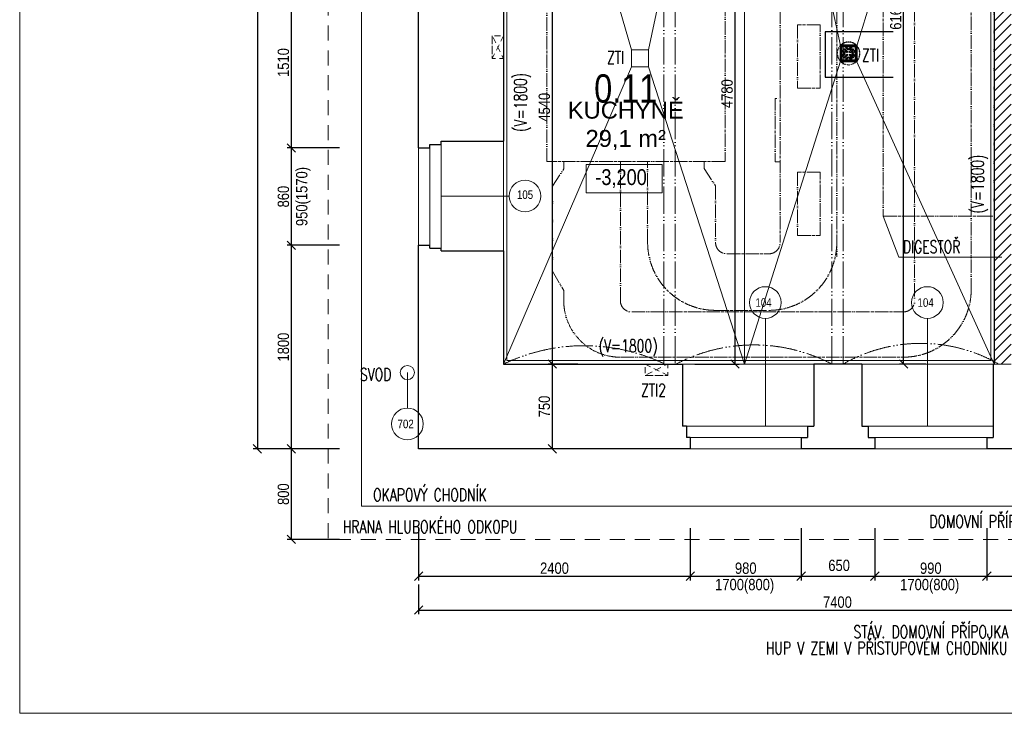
# Model space of a CAD drawing. Header units: millimetres. Extents: x -300958 to -108039, y 30118 to 292543.
# Tile 43 of 256: x -299733 to -291033, y 112682 to 118814. Entities that reach past the tile are written whole.
import ezdxf
from ezdxf.enums import TextEntityAlignment as Align

# ---------------------------------------------------------------- set-up
doc = ezdxf.new("R2010")
doc.units = ezdxf.units.MM
doc.header["$MEASUREMENT"] = 0
for name, pattern in [('ACAD_ISO05W100', [33, 24, -3, 0, -3, 0, -3]), ('DGN Style 2', [879.857395, 527.914437, -351.942958]), ('HUSTI__TEEKOVANA', [0.1, 0, -0.1])]:
    doc.linetypes.add(name, pattern=pattern)
doc.layers.get('0').update_dxf_attribs({"lineweight": 13})
doc.layers.get('Defpoints').update_dxf_attribs({"color": 3, "lineweight": 13})
doc.layers.add('10', color=7, linetype='Continuous')
doc.layers.add('TS_voda', color=5, linetype='Continuous')
for name, color, linetype, lineweight in [('dims', 7, 'Continuous', 9), ('GOZ TECHNOLOGIE', 5, 'Continuous', 9), ('Materiály', 1, 'Continuous', 13), ('navrh', 1, 'Continuous', 9), ('obklad', 8, 'Continuous', 5), ('popis', 7, 'Continuous', 9), ('PSV', 7, 'Continuous', 13), ('RAMECEK', 7, 'Continuous', 0), ('tenka', 7, 'Continuous', 13), ('texts', 3, 'Continuous', 30), ('TS-zařízení', 191, 'Continuous', 25), ('výškové kóty', 7, 'Continuous', 13), ('walls', 7, 'Continuous', 13), ('zařizovací předměty', 7, 'Continuous', 9)]:
    doc.layers.add(name, color=color, linetype=linetype, lineweight=lineweight)
doc.layers.get('GOZ TECHNOLOGIE').off()
doc.styles.add('GENERATED_STYLE_8', font='arial.ttf')
doc.styles.get("Standard").update_dxf_attribs({"font": 'txt.shx'})
doc.styles.add('STYLE-0', font='ARIALN.TTF')
doc.styles.add('Style-Arial', font='arial.ttf')
doc.dimstyles.new('arch', dxfattribs={"dimscale": 50, "dimtxt": 2.5, "dimasz": 2.5, "dimexe": 1.25, "dimexo": 0.9, "dimtad": 1, "dimdec": 0, "dimtxsty": 'STYLE-0', "dimblk": 'ARCHTICK', "dimcen": 2.5, "dimadec": 0, "dimazin": 0, "dimtfac": 1, "dimtdec": 0, "dimtmove": 2, "dimatfit": 3, "dimldrblk": 'ARCHTICK', "dimfxl": 0, "dimarcsym": 0})

# ---------------------------------------------------------------- blocks, each defined once
blk = doc.blocks.new('_ArchTick')
at = {"color": 0, "linetype": 'ByBlock', "flags": 128}
blk.add_lwpolyline([(-0.5, -0.5), (0.5, 0.5)], dxfattribs=at)
blk = doc.blocks.new('*D1960')
at = {"layer": 'Defpoints', "color": 0, "linetype": 'Continuous'}
for p in [(-295457.6, 120310), (-295457.6, 115770), (-295027.2, 115770)]:
    blk.add_point(p, dxfattribs=at)
at = {"layer": 'dims', "color": 0, "linetype": 'Continuous', "lineweight": -2}
for p, q in [((-295382.6, 120310), (-294989.7, 120310)), ((-295027.2, 120310), (-295027.2, 115770)), ((-295382.6, 115770), (-294989.7, 115770))]:
    blk.add_line(p, q, dxfattribs=at)
at = {"layer": 'dims', "color": 0, "linetype": 'Continuous', "lineweight": -2, "xscale": 75, "yscale": 75, "zscale": 75}
for p, rotation in [((-295027.2, 120310), 90), ((-295027.2, 115770), 270)]:
    blk.add_blockref('_ArchTick', p, dxfattribs=dict(at, rotation=rotation))
at = {"layer": 'dims', "color": 0, "linetype": 'Continuous', "insert": (-295097, 118040), "char_height": 100, "attachment_point": 5, "rotation": 90, "style": 'STYLE-0'}
blk.add_mtext('4540', dxfattribs=at)
blk = doc.blocks.new('*D1964')
at = {"layer": 'Defpoints', "color": 0, "linetype": 'Continuous'}
for p in [(-294725.5, 115770), (-295027.2, 115020), (-294725.5, 115020)]:
    blk.add_point(p, dxfattribs=at)
at = {"layer": 'dims', "color": 0, "linetype": 'Continuous', "lineweight": -2}
for p, q in [((-294800.5, 115770), (-295064.7, 115770)), ((-295027.2, 115770), (-295027.2, 115020)), ((-294800.5, 115020), (-295064.7, 115020))]:
    blk.add_line(p, q, dxfattribs=at)
at = {"layer": 'dims', "color": 0, "linetype": 'Continuous', "lineweight": -2, "xscale": 75, "yscale": 75, "zscale": 75}
for p, rotation in [((-295027.2, 115770), 90), ((-295027.2, 115020), 270)]:
    blk.add_blockref('_ArchTick', p, dxfattribs=dict(at, rotation=rotation))
at = {"layer": 'dims', "color": 0, "linetype": 'Continuous', "insert": (-295097, 115395), "char_height": 100, "attachment_point": 5, "rotation": 90, "style": 'STYLE-0'}
blk.add_mtext('750', dxfattribs=at)
blk = doc.blocks.new('*U49')
at = {"layer": 'RAMECEK', "linetype": 'Continuous', "lineweight": 0, "flags": 128}
blk.add_lwpolyline([(-15750, -11137.5), (15750, -11137.5), (15750, 11137.5), (-15750, 11137.5)], close=True, dxfattribs=at)
blk = doc.blocks.new('*D1965')
at = {"layer": 'Defpoints', "color": 0, "linetype": 'Continuous'}
for p in [(-296207.6, 114395), (-293807.6, 114395), (-293807.6, 113895)]:
    blk.add_point(p, dxfattribs=at)
at = {"layer": 'dims', "color": 0, "linetype": 'Continuous', "lineweight": -2}
for p, q in [((-296207.6, 114320), (-296207.6, 113857.5)), ((-293807.6, 114320), (-293807.6, 113857.5)), ((-296207.6, 113895), (-293807.6, 113895))]:
    blk.add_line(p, q, dxfattribs=at)
at = {"layer": 'dims', "color": 0, "linetype": 'Continuous', "lineweight": -2, "xscale": 75, "yscale": 75, "zscale": 75, "rotation": 180}
blk.add_blockref('_ArchTick', (-296207.6, 113895), dxfattribs=at)
at = {"layer": 'dims', "color": 0, "linetype": 'Continuous', "lineweight": -2, "xscale": 75, "yscale": 75, "zscale": 75}
blk.add_blockref('_ArchTick', (-293807.6, 113895), dxfattribs=at)
at = {"layer": 'dims', "color": 0, "linetype": 'Continuous', "insert": (-295007.6, 113964.8), "char_height": 100, "attachment_point": 5, "style": 'STYLE-0'}
blk.add_mtext('2400', dxfattribs=at)
blk = doc.blocks.new('*D1966')
at = {"layer": 'Defpoints', "color": 0, "linetype": 'Continuous'}
for p in [(-293807.6, 114395), (-292827.6, 114395), (-292827.6, 113895)]:
    blk.add_point(p, dxfattribs=at)
at = {"layer": 'dims', "color": 0, "linetype": 'Continuous', "lineweight": -2}
for p, q in [((-293807.6, 114320), (-293807.6, 113857.5)), ((-292827.6, 114320), (-292827.6, 113857.5)), ((-293807.6, 113895), (-292827.6, 113895))]:
    blk.add_line(p, q, dxfattribs=at)
at = {"layer": 'dims', "color": 0, "linetype": 'Continuous', "lineweight": -2, "xscale": 75, "yscale": 75, "zscale": 75, "rotation": 180}
blk.add_blockref('_ArchTick', (-293807.6, 113895), dxfattribs=at)
at = {"layer": 'dims', "color": 0, "linetype": 'Continuous', "lineweight": -2, "xscale": 75, "yscale": 75, "zscale": 75}
blk.add_blockref('_ArchTick', (-292827.6, 113895), dxfattribs=at)
at = {"layer": 'dims', "color": 0, "linetype": 'Continuous', "insert": (-293317.6, 113964.8), "char_height": 100, "attachment_point": 5, "style": 'STYLE-0'}
blk.add_mtext('980', dxfattribs=at)
blk = doc.blocks.new('*D1967')
at = {"layer": 'Defpoints', "color": 0, "linetype": 'Continuous'}
for p in [(-292827.6, 114395), (-292177.6, 114395), (-292177.6, 113895)]:
    blk.add_point(p, dxfattribs=at)
at = {"layer": 'dims', "color": 0, "linetype": 'Continuous', "lineweight": -2}
for p, q in [((-292827.6, 114320), (-292827.6, 113857.5)), ((-292177.6, 114320), (-292177.6, 113857.5)), ((-292827.6, 113895), (-292177.6, 113895))]:
    blk.add_line(p, q, dxfattribs=at)
at = {"layer": 'dims', "color": 0, "linetype": 'Continuous', "lineweight": -2, "xscale": 75, "yscale": 75, "zscale": 75, "rotation": 180}
blk.add_blockref('_ArchTick', (-292827.6, 113895), dxfattribs=at)
at = {"layer": 'dims', "color": 0, "linetype": 'Continuous', "lineweight": -2, "xscale": 75, "yscale": 75, "zscale": 75}
blk.add_blockref('_ArchTick', (-292177.6, 113895), dxfattribs=at)
at = {"layer": 'dims', "color": 0, "linetype": 'Continuous', "insert": (-292492.9, 113989.7), "char_height": 100, "attachment_point": 5, "style": 'STYLE-0'}
blk.add_mtext('650', dxfattribs=at)
blk = doc.blocks.new('*D1968')
at = {"layer": 'Defpoints', "color": 0, "linetype": 'Continuous'}
for p in [(-292177.6, 114395), (-291187.6, 114395), (-291187.6, 113895)]:
    blk.add_point(p, dxfattribs=at)
at = {"layer": 'dims', "color": 0, "linetype": 'Continuous', "lineweight": -2}
for p, q in [((-292177.6, 114320), (-292177.6, 113857.5)), ((-291187.6, 114320), (-291187.6, 113857.5)), ((-292177.6, 113895), (-291187.6, 113895))]:
    blk.add_line(p, q, dxfattribs=at)
at = {"layer": 'dims', "color": 0, "linetype": 'Continuous', "lineweight": -2, "xscale": 75, "yscale": 75, "zscale": 75, "rotation": 180}
blk.add_blockref('_ArchTick', (-292177.6, 113895), dxfattribs=at)
at = {"layer": 'dims', "color": 0, "linetype": 'Continuous', "lineweight": -2, "xscale": 75, "yscale": 75, "zscale": 75}
blk.add_blockref('_ArchTick', (-291187.6, 113895), dxfattribs=at)
at = {"layer": 'dims', "color": 0, "linetype": 'Continuous', "insert": (-291682.6, 113964.8), "char_height": 100, "attachment_point": 5, "style": 'STYLE-0'}
blk.add_mtext('990', dxfattribs=at)
blk = doc.blocks.new('*D1969')
at = {"layer": 'Defpoints', "color": 0, "linetype": 'Continuous'}
for p in [(-291187.6, 114395), (-288807.6, 114395), (-288807.6, 113895)]:
    blk.add_point(p, dxfattribs=at)
at = {"layer": 'dims', "color": 0, "linetype": 'Continuous', "lineweight": -2}
for p, q in [((-291187.6, 114320), (-291187.6, 113857.5)), ((-288807.6, 114320), (-288807.6, 113857.5)), ((-291187.6, 113895), (-288807.6, 113895))]:
    blk.add_line(p, q, dxfattribs=at)
at = {"layer": 'dims', "color": 0, "linetype": 'Continuous', "lineweight": -2, "xscale": 75, "yscale": 75, "zscale": 75, "rotation": 180}
blk.add_blockref('_ArchTick', (-291187.6, 113895), dxfattribs=at)
at = {"layer": 'dims', "color": 0, "linetype": 'Continuous', "lineweight": -2, "xscale": 75, "yscale": 75, "zscale": 75}
blk.add_blockref('_ArchTick', (-288807.6, 113895), dxfattribs=at)
at = {"layer": 'dims', "color": 0, "linetype": 'Continuous', "insert": (-289997.6, 113964.8), "char_height": 100, "attachment_point": 5, "style": 'STYLE-0'}
blk.add_mtext('2380', dxfattribs=at)
blk = doc.blocks.new('*D1970')
at = {"layer": 'Defpoints', "color": 0, "linetype": 'Continuous'}
for p in [(-296207.6, 113895), (-288807.6, 113895), (-288807.6, 113595)]:
    blk.add_point(p, dxfattribs=at)
at = {"layer": 'dims', "color": 0, "linetype": 'Continuous', "lineweight": -2}
for p, q in [((-296207.6, 113820), (-296207.6, 113557.5)), ((-288807.6, 113820), (-288807.6, 113557.5)), ((-296207.6, 113595), (-288807.6, 113595))]:
    blk.add_line(p, q, dxfattribs=at)
at = {"layer": 'dims', "color": 0, "linetype": 'Continuous', "lineweight": -2, "xscale": 75, "yscale": 75, "zscale": 75, "rotation": 180}
blk.add_blockref('_ArchTick', (-296207.6, 113595), dxfattribs=at)
at = {"layer": 'dims', "color": 0, "linetype": 'Continuous', "lineweight": -2, "xscale": 75, "yscale": 75, "zscale": 75}
blk.add_blockref('_ArchTick', (-288807.6, 113595), dxfattribs=at)
at = {"layer": 'dims', "color": 0, "linetype": 'Continuous', "insert": (-292507.6, 113664.8), "char_height": 100, "attachment_point": 5, "style": 'STYLE-0'}
blk.add_mtext('7400', dxfattribs=at)
blk = doc.blocks.new('*D1992')
at = {"layer": 'Defpoints', "color": 0, "linetype": 'Continuous'}
for p in [(-296832.6, 119190), (-297332.6, 117680), (-296832.6, 117680)]:
    blk.add_point(p, dxfattribs=at)
at = {"layer": 'dims', "color": 0, "linetype": 'Continuous', "lineweight": -2}
for p, q in [((-296907.6, 119190), (-297370.1, 119190)), ((-297332.6, 119190), (-297332.6, 117680)), ((-296907.6, 117680), (-297370.1, 117680))]:
    blk.add_line(p, q, dxfattribs=at)
at = {"layer": 'dims', "color": 0, "linetype": 'Continuous', "lineweight": -2, "xscale": 75, "yscale": 75, "zscale": 75}
for p, rotation in [((-297332.6, 119190), 90), ((-297332.6, 117680), 270)]:
    blk.add_blockref('_ArchTick', p, dxfattribs=dict(at, rotation=rotation))
at = {"layer": 'dims', "color": 0, "linetype": 'Continuous', "insert": (-297402.4, 118435), "char_height": 100, "attachment_point": 5, "rotation": 90, "style": 'STYLE-0'}
blk.add_mtext('1510', dxfattribs=at)
blk = doc.blocks.new('*D1993')
at = {"layer": 'Defpoints', "color": 0, "linetype": 'Continuous'}
for p in [(-296832.6, 117680), (-297332.6, 116820), (-296832.6, 116820)]:
    blk.add_point(p, dxfattribs=at)
at = {"layer": 'dims', "color": 0, "linetype": 'Continuous', "lineweight": -2}
for p, q in [((-296907.6, 117680), (-297370.1, 117680)), ((-297332.6, 117680), (-297332.6, 116820)), ((-296907.6, 116820), (-297370.1, 116820))]:
    blk.add_line(p, q, dxfattribs=at)
at = {"layer": 'dims', "color": 0, "linetype": 'Continuous', "lineweight": -2, "xscale": 75, "yscale": 75, "zscale": 75}
for p, rotation in [((-297332.6, 117680), 90), ((-297332.6, 116820), 270)]:
    blk.add_blockref('_ArchTick', p, dxfattribs=dict(at, rotation=rotation))
at = {"layer": 'dims', "color": 0, "linetype": 'Continuous', "insert": (-297402.4, 117250), "char_height": 100, "attachment_point": 5, "rotation": 90, "style": 'STYLE-0'}
blk.add_mtext('860', dxfattribs=at)
blk = doc.blocks.new('*D1994')
at = {"layer": 'Defpoints', "color": 0, "linetype": 'Continuous'}
for p in [(-296832.6, 116820), (-297332.6, 115020), (-296832.6, 115020)]:
    blk.add_point(p, dxfattribs=at)
at = {"layer": 'dims', "color": 0, "linetype": 'Continuous', "lineweight": -2}
for p, q in [((-296907.6, 116820), (-297370.1, 116820)), ((-297332.6, 116820), (-297332.6, 115020)), ((-296907.6, 115020), (-297370.1, 115020))]:
    blk.add_line(p, q, dxfattribs=at)
at = {"layer": 'dims', "color": 0, "linetype": 'Continuous', "lineweight": -2, "xscale": 75, "yscale": 75, "zscale": 75}
for p, rotation in [((-297332.6, 116820), 90), ((-297332.6, 115020), 270)]:
    blk.add_blockref('_ArchTick', p, dxfattribs=dict(at, rotation=rotation))
at = {"layer": 'dims', "color": 0, "linetype": 'Continuous', "insert": (-297402.4, 115920), "char_height": 100, "attachment_point": 5, "rotation": 90, "style": 'STYLE-0'}
blk.add_mtext('1800', dxfattribs=at)
blk = doc.blocks.new('*D1995')
at = {"layer": 'Defpoints', "color": 0, "linetype": 'Continuous'}
for p in [(-296832.6, 132620), (-297632.6, 115020), (-296832.6, 115020)]:
    blk.add_point(p, dxfattribs=at)
at = {"layer": 'dims', "color": 0, "linetype": 'Continuous', "lineweight": -2}
for p, q in [((-296907.6, 132620), (-297670.1, 132620)), ((-297632.6, 132620), (-297632.6, 115020)), ((-296907.6, 115020), (-297670.1, 115020))]:
    blk.add_line(p, q, dxfattribs=at)
at = {"layer": 'dims', "color": 0, "linetype": 'Continuous', "lineweight": -2, "xscale": 75, "yscale": 75, "zscale": 75}
for p, rotation in [((-297632.6, 132620), 90), ((-297632.6, 115020), 270)]:
    blk.add_blockref('_ArchTick', p, dxfattribs=dict(at, rotation=rotation))
at = {"layer": 'dims', "color": 0, "linetype": 'Continuous', "insert": (-297702.4, 124110.1), "char_height": 100, "attachment_point": 5, "rotation": 90, "style": 'STYLE-0'}
blk.add_mtext('17600', dxfattribs=at)
blk = doc.blocks.new('*D1886')
at = {"layer": 'Defpoints', "color": 0, "linetype": 'Continuous'}
for p in [(-291922.6, 121935), (-291651.1, 121935), (-291651, 115770)]:
    blk.add_point(p, dxfattribs=at)
at = {"layer": 'dims', "color": 0, "linetype": 'Continuous', "lineweight": -2}
for p, q in [((-291726.1, 121935), (-291960.1, 121935)), ((-291922.6, 115770), (-291922.6, 121935)), ((-291726, 115770), (-291960.1, 115770))]:
    blk.add_line(p, q, dxfattribs=at)
at = {"layer": 'dims', "color": 0, "linetype": 'Continuous', "lineweight": -2, "xscale": 75, "yscale": 75, "zscale": 75}
for p, rotation in [((-291922.6, 121935), 90), ((-291922.6, 115770), 270)]:
    blk.add_blockref('_ArchTick', p, dxfattribs=dict(at, rotation=rotation))
at = {"layer": 'dims', "color": 0, "linetype": 'Continuous', "insert": (-291992.4, 118852.5), "char_height": 100, "attachment_point": 5, "rotation": 90, "style": 'STYLE-0'}
blk.add_mtext('6165', dxfattribs=at)
blk = doc.blocks.new('*D1908')
at = {"layer": 'Defpoints', "color": 0, "linetype": 'Continuous'}
for p in [(-293412.7, 120550), (-293257.6, 120550), (-293843.1, 115770)]:
    blk.add_point(p, dxfattribs=at)
at = {"layer": 'dims', "color": 0, "linetype": 'Continuous', "lineweight": -2}
for p, q in [((-293332.6, 120550), (-293450.2, 120550)), ((-293412.7, 115770), (-293412.7, 120550)), ((-293768.1, 115770), (-293375.2, 115770))]:
    blk.add_line(p, q, dxfattribs=at)
at = {"layer": 'dims', "color": 0, "linetype": 'Continuous', "lineweight": -2, "xscale": 75, "yscale": 75, "zscale": 75}
for p, rotation in [((-293412.7, 120550), 90), ((-293412.7, 115770), 270)]:
    blk.add_blockref('_ArchTick', p, dxfattribs=dict(at, rotation=rotation))
at = {"layer": 'dims', "color": 0, "linetype": 'Continuous', "insert": (-293482.5, 118160), "char_height": 100, "attachment_point": 5, "rotation": 90, "style": 'STYLE-0'}
blk.add_mtext('4780', dxfattribs=at)
blk = doc.blocks.new('*D1912')
at = {"layer": 'Defpoints', "color": 0, "linetype": 'Continuous'}
for p in [(-296832.6, 115020), (-297332.6, 114220), (-296832.6, 114220)]:
    blk.add_point(p, dxfattribs=at)
at = {"layer": 'dims', "color": 0, "linetype": 'Continuous', "lineweight": -2}
for p, q in [((-296907.6, 115020), (-297370.1, 115020)), ((-297332.6, 115020), (-297332.6, 114220)), ((-296907.6, 114220), (-297370.1, 114220))]:
    blk.add_line(p, q, dxfattribs=at)
at = {"layer": 'dims', "color": 0, "linetype": 'Continuous', "lineweight": -2, "xscale": 75, "yscale": 75, "zscale": 75}
for p, rotation in [((-297332.6, 115020), 90), ((-297332.6, 114220), 270)]:
    blk.add_blockref('_ArchTick', p, dxfattribs=dict(at, rotation=rotation))
at = {"layer": 'dims', "color": 0, "linetype": 'Continuous', "insert": (-297402.4, 114620), "char_height": 100, "attachment_point": 5, "rotation": 90, "style": 'STYLE-0'}
blk.add_mtext('800', dxfattribs=at)
blk = doc.blocks.new('vpusť')
at = {"layer": '10', "color": 5, "linetype": 'Continuous'}
for p, q in [((126, 136.1), (-14, 136.1)), ((-14, 136.1), (-14, -3.9)), ((116, 126.1), (-4, 126.1)), ((-4, 126.1), (-4, 6.1)), ((0.6, 91), (0.6, 91)), ((0.6, 91), (0.6, 91)), ((7.7, 91), (22.5, 76.2)), ((16.1, 106), (16.1, 106)), ((40, 75.1), (16.1, 99)), ((47, 82.2), (23.2, 106)), ((26, 96.1), (26, 96.1)), ((31.1, 120.8), (31.1, 120.8)), ((31.1, 113.7), (45.4, 99.4)), ((38.2, 120.8), (52.5, 106.5)), ((73.9, 121.6), (59.1, 106.8)), ((59.1, 99.7), (59.1, 99.7)), ((65, 82.2), (88.9, 106.1)), ((81, 114.5), (66.2, 99.7)), ((72.1, 75.1), (96, 99)), ((81, 121.6), (81, 121.6)), ((81, 121.6), (81, 121.6)), ((103.6, 91.1), (89.3, 76.8)), ((96, 106.1), (96, 106.1)), ((110.7, 91.1), (110.7, 91.1)), ((116, 6.1), (116, 126.1)), ((116, 126.1), (116, 126.1)), ((126, -3.9), (126, 136.1)), ((126, 136.1), (126, 136.1)), ((-4, 6.1), (116, 6.1)), ((0.6, 84), (15.4, 69.2)), ((0.6, 48.3), (15.4, 63.1)), ((0.6, 41.2), (0.6, 41.2)), ((0.6, 41.2), (0.6, 41.2)), ((7.7, 41.2), (22.5, 56)), ((40, 57.1), (16.1, 33.3)), ((16.1, 26.2), (16.1, 26.2)), ((22.5, 69.2), (22.5, 69.2)), ((22.5, 63.1), (22.5, 63.1)), ((47, 50.1), (23.2, 26.2)), ((31.1, 18.5), (45.4, 32.8)), ((31.1, 11.4), (31.1, 11.4)), ((38.2, 11.4), (52.5, 25.7)), ((47, 75.1), (47, 75.1)), ((47, 57.1), (47, 57.1)), ((52.5, 32.8), (52.5, 32.8)), ((59.1, 32.6), (59.1, 32.6)), ((73.9, 10.7), (59.1, 25.5)), ((65, 75.1), (65, 75.1)), ((65, 57.2), (65, 57.2)), ((65, 50.1), (88.9, 26.2)), ((80.9, 17.8), (66.1, 32.6)), ((72.1, 57.2), (95.9, 33.3)), ((80.9, 10.7), (80.9, 10.7)), ((80.9, 10.7), (80.9, 10.7)), ((89.3, 69.7), (89.3, 69.7)), ((103.6, 41.2), (89.3, 55.5)), ((95.9, 26.2), (95.9, 26.2)), ((110.7, 84), (96.4, 69.7)), ((110.7, 48.3), (96.4, 62.6)), ((110.7, 41.2), (110.7, 41.2)), ((-14, -3.9), (126, -3.9)), ((7.5, -5.1), (7.5, -5.1))]:
    blk.add_line(p, q, dxfattribs=at)
at = {"layer": '10', "color": 5, "linetype": 'HUSTI__TEEKOVANA'}
blk.add_circle((56, 66.1), 100, dxfattribs=at)
at = {"layer": '10', "color": 5, "linetype": 'Continuous'}
for centre, start, end in [((4.1, 87.5), 135, 225), ((4.1, 87.5), 45, 135), ((19.6, 102.5), 135, 225), ((19.6, 102.5), 45, 135), ((34.6, 117.3), 135, 225), ((34.6, 117.3), 45, 135), ((49, 103), 225, 315), ((49, 103), 315, 45), ((62.6, 103.2), 135, 225), ((62.6, 103.2), 225, 315), ((77.4, 118), 45, 135), ((77.4, 118), 315, 45), ((92.4, 102.5), 45, 135), ((92.4, 102.5), 315, 45), ((107.2, 87.5), 45, 135), ((107.2, 87.5), 315, 45), ((4.1, 44.7), 135, 225), ((4.1, 44.7), 225, 315), ((19.6, 29.7), 135, 225), ((18.9, 72.7), 225, 315), ((18.9, 59.5), 45, 135), ((19.6, 29.7), 225, 315), ((18.9, 72.7), 315, 45), ((18.9, 59.5), 315, 45), ((34.6, 15), 135, 225), ((34.6, 15), 225, 315), ((43.5, 78.6), 225, 315), ((43.5, 53.6), 45, 135), ((48.9, 29.3), 45, 135), ((43.5, 78.6), 315, 45), ((43.5, 53.6), 315, 45), ((48.9, 29.3), 315, 45), ((62.6, 29.1), 135, 225), ((62.6, 29.1), 45, 135), ((68.5, 53.6), 135, 225), ((68.6, 78.7), 135, 225), ((68.6, 78.7), 225, 315), ((68.5, 53.6), 45, 135), ((77.4, 14.2), 225, 315), ((77.4, 14.2), 315, 45), ((92.9, 73.2), 135, 225), ((92.9, 59.1), 135, 225), ((92.4, 29.7), 225, 315), ((92.9, 73.2), 225, 315), ((92.9, 59.1), 45, 135), ((92.4, 29.7), 315, 45), ((107.2, 44.7), 225, 315), ((107.2, 44.7), 315, 45)]:
    blk.add_arc(centre, 5, start, end, dxfattribs=at)
blk = doc.blocks.new('multifunkce')
at = {"layer": 'TS-zařízení'}
for p, q in [((-1180229.8, -452462.1), (-1179629.8, -452462.1)), ((-1179629.8, -452462.1), (-1179629.8, -452862.1)), ((-1179629.8, -452862.1), (-1180229.8, -452862.1))]:
    blk.add_line(p, q, dxfattribs=at)
at = {"layer": 'TS_voda'}
blk.add_blockref('vpusť', (-1179891.2, -452719.3), dxfattribs=at)

msp = doc.modelspace()

# ---------------------------------------------------------------- hatches: boundary and pattern name
at = {"layer": 'Materiály', "linetype": 'Continuous'}
h = msp.add_hatch(dxfattribs=at)
h.set_pattern_fill('ANSI31', color=256, scale=500, style=0)
h.set_pattern_definition([(45, (-63000, 0), (-44.194174, 44.194174), [])])
h.paths.add_polyline_path([(-291122.6, 115792, -0.008239), (-291082.7, 115770), (-290982.6, 115770), (-290972.6, 115792), (-290972.6, 118813), (-290982.6, 118835), (-290972.6, 118835), (-290972.6, 121185), (-290947.6, 121185), (-290947.6, 121285), (-290972.6, 121285), (-290972.6, 121435), (-291122.6, 121435)])

# ---------------------------------------------------------------- linework, layer by layer
at = {"layer": 'navrh', "linetype": 'Continuous'}
for p, q in [((-296712.6, 126140), (-296712.6, 114515)), ((-296007.6, 117710), (-296007.6, 116795)), ((-296107.6, 117680), (-296107.6, 116820)), ((-293842.6, 115220), (-292772.6, 115220)), ((-292235.1, 115220), (-291132.6, 115220)), ((-293807.6, 115120), (-292827.6, 115120)), ((-292177.6, 115120), (-291187.6, 115120)), ((-296712.6, 114515), (-288807.6, 114515))]:
    msp.add_line(p, q, dxfattribs=at)
at = {"layer": 'navrh', "linetype": 'Continuous', "lineweight": 30}
msp.add_line((-291122.6, 121435), (-291122.6, 115770), dxfattribs=at)
at = {"layer": 'obklad', "linetype": 'Continuous'}
for p, q in [((-295427.6, 122455), (-295427.6, 115800)), ((-291152.6, 121435), (-291152.6, 115800)), ((-291152.6, 115800), (-295427.6, 115800))]:
    msp.add_line(p, q, dxfattribs=at)
at = {"layer": 'PSV', "linetype": 'Continuous', "lineweight": 0}
for p, q in [((-295408.1, 117255), (-296007.6, 117255)), ((-293144.6, 116173.7), (-293144.6, 115220)), ((-291712.6, 116173.7), (-291712.6, 115220)), ((-296307.6, 115380.7), (-296307.6, 115695))]:
    msp.add_line(p, q, dxfattribs=at)
for centre in [(-295268, 117255), (-293144.6, 116313.8), (-291712.6, 116313.8), (-296306.7, 115240.6)]:
    msp.add_circle(centre, 140.1, dxfattribs=at)
at = {"layer": 'tenka', "linetype": 'DGN Style 2', "ltscale": 0.25}
for p in [(-297007.6, 132620), (-288007.6, 114220)]:
    msp.add_line(p, (-297007.6, 114220), dxfattribs=at)
at = {"layer": 'tenka', "linetype": 'Continuous'}
for p, q in [((-294327.9, 118548.3, 350.4), (-295457.6, 122485)), ((-293328.8, 122485), (-294177.9, 118548.3, 350.4)), ((-293328.8, 122485), (-293328.8, 115770)), ((-292479.7, 118586.2, 734.7), (-293328.8, 122485)), ((-292334.7, 118590.5, 734.7), (-291122.7, 122485)), ((-294327.9, 118398.3, 350.4), (-295457.6, 115770)), ((-294177.9, 118398.3, 350.4), (-293328.8, 115770)), ((-293328.8, 115770), (-292479.7, 118446.2, 734.7)), ((-292339.7, 118446.2, 734.7), (-291122.6, 115770)), ((-295457.6, 117740), (-295457.6, 116770)), ((-296207.6, 117680), (-296207.6, 116820)), ((-292717.6, 115770), (-293877.6, 115770)), ((-291132.6, 115770), (-292292.6, 115770)), ((-290972.6, 115770), (-291122.6, 115770)), ((-292827.6, 115020), (-293807.6, 115020)), ((-291187.6, 115020), (-292177.6, 115020))]:
    msp.add_line(p, q, dxfattribs=at)
at = {"layer": 'tenka', "linetype": 'ACAD_ISO05W100', "ltscale": 10, "flags": 128}
for points in [[(-294042.6, 120310), (-294042.6, 115770)], [(-293942.6, 120310), (-293942.6, 115770)], [(-292557.6, 120310), (-292557.6, 115770)], [(-292457.6, 120310), (-292457.6, 115770)]]:
    msp.add_lwpolyline(points, dxfattribs=at)
at = {"layer": 'tenka', "linetype": 'DGN Style 2', "ltscale": 0.1, "flags": 128}
for points in [[(-295457.6, 118670), (-295557.6, 118470), (-295557.6, 118670), (-295457.6, 118470)], [(-294207.6, 115770), (-294007.6, 115670), (-294207.6, 115670), (-294007.6, 115770)]]:
    msp.add_lwpolyline(points, dxfattribs=at)
for points in [[(-295557.6, 118670), (-295557.6, 118470), (-295457.6, 118470), (-295457.6, 118670)], [(-294207.6, 115670), (-294007.6, 115670), (-294007.6, 115770), (-294207.6, 115770)]]:
    msp.add_lwpolyline(points, close=True, dxfattribs=at)
at = {"layer": 'tenka', "linetype": 'Continuous'}
for points, elevation in [([(-292484.7, 118440.5), (-292334.7, 118440.5), (-292334.7, 118590.5), (-292484.7, 118590.5)], 734.7), ([(-294327.9, 118398.3), (-294177.9, 118398.3), (-294177.9, 118548.3), (-294327.9, 118548.3)], 350.4)]:
    msp.add_lwpolyline(points, close=True, dxfattribs=dict(at, elevation=elevation))
at = {"layer": 'tenka', "linetype": 'ACAD_ISO05W100', "ltscale": 10, "flags": 128}
for points in [[(-294032.6, 115770, 0.227405), (-295457.6, 115770)], [(-292557.6, 115770, 0.245683), (-293932.6, 115770)], [(-291082.7, 115770, 0.266147), (-292457.6, 115770)]]:
    msp.add_lwpolyline(points, format="xyb", dxfattribs=at)
at = {"layer": 'tenka', "linetype": 'Continuous'}
msp.add_circle((-296307.6, 115695), 62.5, dxfattribs=at)
at = {"layer": 'výškové kóty', "linetype": 'Continuous', "lineweight": 0, "flags": 128}
msp.add_lwpolyline([(-294727.5, 117533.3), (-294056.8, 117533.3), (-294056.8, 117283.8), (-294727.5, 117283.8)], close=True, dxfattribs=at)
at = {"layer": 'walls', "linetype": 'Continuous', "lineweight": 30}
for p, q in [((-296107.6, 117680), (-296107.6, 117710)), ((-296107.6, 117710), (-296007.6, 117710)), ((-296007.6, 117740), (-295457.6, 117740)), ((-296007.6, 117710), (-296007.6, 117740)), ((-296207.6, 117680), (-296107.6, 117680)), ((-296207.6, 116820), (-296107.6, 116820)), ((-296107.6, 116795), (-296107.6, 116820)), ((-296107.6, 116795), (-296007.6, 116795)), ((-296007.6, 116770), (-296007.6, 116795)), ((-296007.6, 116770), (-295457.6, 116770)), ((-293877.6, 115770), (-293877.6, 115220)), ((-292717.6, 115770), (-292717.6, 115220)), ((-292292.6, 115770), (-292292.6, 115220)), ((-291132.6, 115770), (-291132.6, 115120)), ((-291132.6, 115770), (-291122.6, 115770)), ((-293842.6, 115220), (-293877.6, 115220)), ((-293842.6, 115220), (-293842.6, 115120)), ((-292772.6, 115220), (-292717.6, 115220)), ((-292772.6, 115220), (-292772.6, 115120)), ((-292292.6, 115220), (-292235.1, 115220)), ((-292235.1, 115220), (-292235.1, 115120)), ((-293807.6, 115120), (-293842.6, 115120)), ((-293807.6, 115120), (-293807.6, 115020)), ((-292827.6, 115120), (-292827.6, 115020)), ((-292827.6, 115120), (-292772.6, 115120)), ((-292235.1, 115120), (-292177.6, 115120)), ((-292177.6, 115120), (-292177.6, 115020)), ((-291187.6, 115120), (-291187.6, 115020)), ((-291187.6, 115120), (-291132.6, 115120)), ((-290587.6, 115020), (-291187.6, 115020))]:
    msp.add_line(p, q, dxfattribs=at)
at = {"layer": 'walls', "linetype": 'Continuous', "lineweight": 30, "flags": 128}
for points in [[(-296207.6, 117680), (-296207.6, 119190)], [(-295457.6, 119130), (-295457.6, 117740)], [(-293807.6, 115020), (-296207.6, 115020), (-296207.6, 116820)], [(-295457.6, 116770), (-295457.6, 115770), (-293877.6, 115770)], [(-292292.6, 115770), (-292717.6, 115770)], [(-292177.6, 115020), (-292827.6, 115020)]]:
    msp.add_lwpolyline(points, dxfattribs=at)
at = {"layer": 'zařizovací předměty', "linetype": 'ACAD_ISO05W100', "lineweight": 0, "ltscale": 5}
for p, q in [((-293013.6, 120219.5), (-293013.6, 116844.5)), ((-292513.6, 120219.5), (-292513.6, 116718.5)), ((-291825.6, 117642.5), (-291825.6, 119617.5)), ((-291325.6, 119668.5), (-291325.6, 116430.5)), ((-291825.6, 117642.5), (-291825.6, 116330.5)), ((-294925.6, 117494.5), (-294925.6, 117559.4)), ((-294425.6, 116330.5), (-294425.6, 117559.4)), ((-294184.6, 116844.5), (-294184.6, 117559.4)), ((-293684.6, 117497.5), (-293684.6, 117559.4)), ((-295025.6, 117342.4), (-294925.6, 117494.5)), ((-293684.6, 117497.5), (-293584.6, 117344.4)), ((-295025.6, 117342.4), (-295025.6, 116592.4)), ((-293584.6, 117344.4), (-293584.6, 116844.5)), ((-293484.6, 116744.5), (-293113.6, 116744.5)), ((-295025.6, 116592.4), (-294925.6, 116419.4)), ((-294925.6, 116330.5), (-294925.6, 116419.4)), ((-294325.6, 116230.5), (-291925.6, 116230.5)), ((-293584.6, 116244.5), (-293113.6, 116244.5)), ((-294425.6, 115830.5), (-291925.6, 115830.5))]:
    msp.add_line(p, q, dxfattribs=at)
for points in [[(-292102.6, 117076.5), (-291122.6, 117076.5), (-291122.6, 120276.5), (-292102.6, 120276.5)], [(-295074.6, 120121.4), (-293500.6, 120121.4), (-293500.6, 117559.4), (-295074.6, 117559.4)], [(-292859.4, 118208.5), (-292659.4, 118208.5), (-292659.4, 118768.5), (-292859.4, 118768.5)], [(-292859.4, 116906.5), (-292659.4, 116906.5), (-292659.4, 117466.5), (-292859.4, 117466.5)]]:
    msp.add_lwpolyline(points, close=True, dxfattribs=at)
at = {"layer": 'zařizovací předměty', "linetype": 'ACAD_ISO05W100', "lineweight": 0, "ltscale": 5, "flags": 128}
msp.add_lwpolyline([(-293013.6, 117557.5), (-293056.4, 117557.5), (-293056.4, 118117.5), (-293013.6, 118117.5)], dxfattribs=at)
at = {"layer": 'zařizovací předměty', "linetype": 'Continuous', "flags": 128}
msp.add_lwpolyline([(-292102.6, 117076.5), (-291964.3, 116714.8), (-291056.6, 116714.8)], dxfattribs=at)
at = {"layer": 'zařizovací předměty', "linetype": 'ACAD_ISO05W100', "lineweight": 0, "ltscale": 5}
for centre, radius, start, end in [((-293584.6, 116844.5), 600, 180, 270), ((-293484.6, 116844.5), 100, 180, 270), ((-293113.6, 116844.5), 100, 270, 0), ((-293113.6, 116844.5), 600, 270, 0), ((-291925.6, 116430.5), 600, 270, 0), ((-294425.6, 116330.5), 500, 180, 270), ((-294325.6, 116330.5), 100, 180, 270), ((-291925.6, 116330.5), 100, 270, 0)]:
    msp.add_arc(centre, radius, start, end, dxfattribs=at)

# ---------------------------------------------------------------- block references
at = {"layer": 'GOZ TECHNOLOGIE', "linetype": 'Continuous', "xscale": -1}
msp.add_blockref('multifunkce', (-1472244.9, 571169.3, 734.7), dxfattribs=at)
at = {"layer": 'RAMECEK', "linetype": 'Continuous', "lineweight": 0}
msp.add_blockref('*U49', (-283982.6, 123820), dxfattribs=at)

# ---------------------------------------------------------------- texts
at = {"layer": 'dims', "linetype": 'Continuous', "style": 'STYLE-0'}
msp.add_text('950(1570)', height=100, rotation=90, dxfattribs=at).set_placement((-297240.8, 117250.9), align=Align.MIDDLE_CENTER)
for p in [(-293327.4, 113820.7), (-291692.4, 113820.7)]:
    msp.add_text('1700(800)', height=100, dxfattribs=at).set_placement(p, align=Align.MIDDLE_CENTER)
at = {"layer": 'obklad', "linetype": 'Continuous', "char_height": 112, "attachment_point": 4, "line_spacing_factor": 0.765173, "style": 'Style-Arial'}
for insert, rotation in [((-295362, 117823.4), 90.00116), ((-291323.8, 117101.5), 90.00116), ((-294617.7, 115982.9), 0.00116)]:
    msp.add_mtext('\\A1;{\\Fromans|c238;\\W0.7143; \\P(V=1800)}', dxfattribs=dict(at, insert=insert, rotation=rotation))
at = {"layer": 'popis', "linetype": 'Continuous', "lineweight": 0, "insert": (-294378.1, 118089.4), "char_height": 150, "width": 1303.837, "attachment_point": 2, "style": 'GENERATED_STYLE_8'}
msp.add_mtext('KUCHYNĚ\\P29,1 m²', dxfattribs=at)
at = {"layer": 'popis', "linetype": 'Continuous', "char_height": 112, "rotation": 0.00116, "line_spacing_factor": 0.765173, "style": 'Style-Arial'}
for s, insert, attachment_point in [('{\\Fromans|c238;\\W0.71429;SVOD}', (-296726.7, 115678.1), 4), ('{\\Fromans|c238;\\W0.7143;ZTI2}', (-294242.3, 115539.1), 4), ('{\\Fromans|c238;\\W0.7143;OKAPOVÝ CHODNÍK}', (-296610.3, 114613.6), 4), ('{\\Fromans|c238;\\W0.7143;HRANA HLUBOKÉHO ODKOPU}', (-296877.9, 114331.4), 4), ('{\\Fromans|c238;\\W0.71429;DOMOVNÍ PŘÍPOJKA VODY HDPE D50}', (-289734.3, 114434.1), 3), ('{\\Fromans|c238;\\W0.71429;STÁV. DOMOVNÍ PŘÍPOJKA PLYNU DN50\\PHUP V ZEMI V PŘÍSTUPOVÉM CHODNÍKU ZA BRANKOU}', (-290260.7, 113458.6), 3)]:
    msp.add_mtext(s, dxfattribs=dict(at, insert=insert, attachment_point=attachment_point))
at = {"layer": 'PSV', "linetype": 'Continuous', "lineweight": 0, "style": 'STYLE-0'}
for s, p in [('105', (-295267.9, 117267.4)), ('104', (-293160.5, 116313.8)), ('104', (-291728.5, 116313.8)), ('702', (-296322.6, 115240.6))]:
    msp.add_text(s, height=75, dxfattribs=at).set_placement(p, align=Align.MIDDLE_CENTER)
at = {"layer": 'texts', "linetype": 'Continuous', "lineweight": 0, "insert": (-294378.1, 118204.3), "char_height": 250, "attachment_point": 5, "line_spacing_factor": 0.725795}
msp.add_mtext('\\fArial Narrow|b0|i0|c238|p39;0.11', dxfattribs=at)
at = {"layer": 'výškové kóty', "linetype": 'Continuous', "lineweight": 0, "insert": (-294646.9, 117492.4), "char_height": 140, "width": 1046.843, "attachment_point": 1, "style": 'STYLE-0'}
msp.add_mtext('-3,200', dxfattribs=at)
at = {"layer": 'zařizovací předměty', "linetype": 'Continuous', "char_height": 112, "attachment_point": 4, "line_spacing_factor": 0.765173, "style": 'Style-Arial'}
for s, insert, rotation in [('{\\Fromans|c238;\\W0.71429;ZTI}', (-294542.7, 118479.1), 0.00116), ('{\\Fromans|c238;\\W0.71429;ZTI}', (-292291.4, 118500), 0.00116), ('{\\Fromans|c238;\\W0.71429;DIGESTOŘ}', (-291929.2, 116806.5), 359.99884)]:
    msp.add_mtext(s, dxfattribs=dict(at, insert=insert, rotation=rotation))

# ---------------------------------------------------------------- dimensions: what is measured, and where the dimension line sits
at = {"layer": 'dims', "linetype": 'Continuous'}
for base, p1, p2, angle, picture, middle in [((-297632.6, 115020), (-296832.6, 132620), (-296832.6, 115020), 270, '*D1995', (-297702.4, 124110.1)), ((-291922.6, 121935), (-291651, 115770), (-291651.1, 121935), 90, '*D1886', (-291992.4, 118852.5))]:
    dim = msp.add_linear_dim(base=base, p1=p1, p2=p2, angle=angle, dimstyle='arch', override={"dimtxt": 2, "dimasz": 1.5, "dimexe": 0.75, "dimexo": 1.5, "dimgap": 0.375, "dimcen": 0.05}, dxfattribs=at)
    dim.commit()
    dim.dimension.update_dxf_attribs({"geometry": picture, "text_midpoint": middle, "dimtype": 160})
for base, p1, p2, picture, middle in [((-293412.7, 120550), (-293843.1, 115770), (-293257.6, 120550), '*D1908', (-293482.5, 118160)), ((-295027.2, 115770), (-295457.6, 120310), (-295457.6, 115770), '*D1960', (-295097, 118040)), ((-297332.6, 117680), (-296832.6, 119190), (-296832.6, 117680), '*D1992', (-297402.4, 118435)), ((-297332.6, 116820), (-296832.6, 117680), (-296832.6, 116820), '*D1993', (-297402.4, 117250)), ((-297332.6, 115020), (-296832.6, 116820), (-296832.6, 115020), '*D1994', (-297402.4, 115920)), ((-295027.2, 115020), (-294725.5, 115770), (-294725.5, 115020), '*D1964', (-295097, 115395)), ((-297332.6, 114220), (-296832.6, 115020), (-296832.6, 114220), '*D1912', (-297402.4, 114620))]:
    dim = msp.add_linear_dim(base=base, p1=p1, p2=p2, angle=270, dimstyle='arch', override={"dimtxt": 2, "dimasz": 1.5, "dimexe": 0.75, "dimexo": 1.5, "dimgap": 0.375, "dimcen": 0.05}, dxfattribs=at)
    dim.commit()
    dim.dimension.update_dxf_attribs({"geometry": picture, "text_midpoint": middle})
for base, p1, p2, picture, middle in [((-293807.6, 113895), (-296207.6, 114395), (-293807.6, 114395), '*D1965', (-295007.6, 113964.8)), ((-292827.6, 113895), (-293807.6, 114395), (-292827.6, 114395), '*D1966', (-293317.6, 113964.8)), ((-291187.6, 113895), (-292177.6, 114395), (-291187.6, 114395), '*D1968', (-291682.6, 113964.8)), ((-288807.6, 113895), (-291187.6, 114395), (-288807.6, 114395), '*D1969', (-289997.6, 113964.8)), ((-288807.6, 113595), (-296207.6, 113895), (-288807.6, 113895), '*D1970', (-292507.6, 113664.8))]:
    dim = msp.add_linear_dim(base=base, p1=p1, p2=p2, dimstyle='arch', override={"dimtxt": 2, "dimasz": 1.5, "dimexe": 0.75, "dimexo": 1.5, "dimgap": 0.375, "dimcen": 0.05}, dxfattribs=at)
    dim.commit()
    dim.dimension.update_dxf_attribs({"geometry": picture, "text_midpoint": middle})
dim = msp.add_linear_dim(base=(-292177.6, 113895), p1=(-292827.6, 114395), p2=(-292177.6, 114395), dimstyle='arch', override={"dimtxt": 2, "dimasz": 1.5, "dimexe": 0.75, "dimexo": 1.5, "dimgap": 0.375, "dimcen": 0.05}, dxfattribs=at)
dim.commit()
dim.dimension.update_dxf_attribs({"geometry": '*D1967', "text_midpoint": (-292492.9, 113989.7), "dimtype": 160})

doc.saveas('drawing.dxf')
